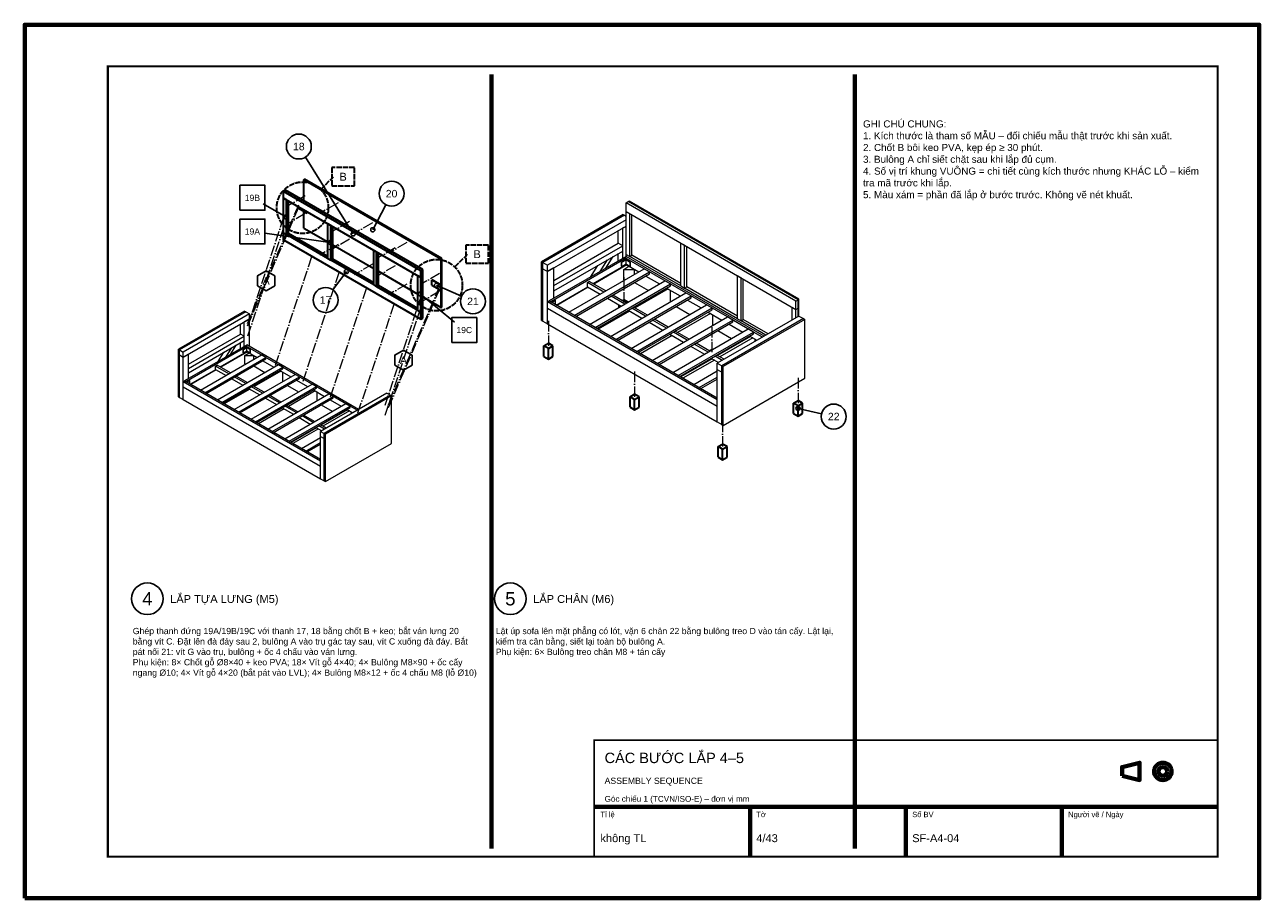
# Model space of a CAD drawing. Header units: millimetres. Extents: x 0 to 2970, y 0 to 2100.
import ezdxf
from ezdxf.enums import TextEntityAlignment as Align

# ---------------------------------------------------------------- set-up
doc = ezdxf.new("R2010")
doc.units = ezdxf.units.MM
doc.header["$LTSCALE"] = 10
doc.linetypes.add('DASHDOT', pattern=[3.556, 2.54, -0.508, 0, -0.508])
doc.linetypes.add('DASHED', pattern=[1.524, 1.27, -0.254])
for name, color, linetype, lineweight in [('0-KHUNG-BANVE', 7, 'CONTINUOUS', 70), ('10-PHU-KIEN', 1, 'CONTINUOUS', 25), ('11-SAT', 1, 'Continuous', 35), ('13-KHOANH-VUNG', 1, 'DASHED', 35), ('4-DUONG-BUNG', 4, 'DASHDOT', 18), ('5-SO-VI-TRI', 7, 'CONTINUOUS', 25), ('6-CHU', 7, 'CONTINUOUS', 25), ('8-CUM-DA-LAP', 8, 'CONTINUOUS', 18), ('M-M5-BACK_FRAME', 6, 'CONTINUOUS', 35), ('M-M6-LEGS', 30, 'CONTINUOUS', 35)]:
    doc.layers.add(name, color=color, linetype=linetype, lineweight=lineweight)
doc.styles.add('VN', font='arial.ttf')

msp = doc.modelspace()

# ---------------------------------------------------------------- linework, layer by layer
at = {"layer": '0-KHUNG-BANVE'}
for p, q in [((1123.3, 120), (1123.3, 1980)), ((1996.7, 120), (1996.7, 1980)), ((1370, 220), (2870, 220)), ((1745, 100), (1745, 220)), ((2120, 100), (2120, 220)), ((2495, 100), (2495, 220))]:
    msp.add_line(p, q, dxfattribs=at)
for points in [[(0, 0), (2970, 0), (2970, 2100), (0, 2100)], [(2640, 294.5), (2682, 284), (2682, 326), (2640, 315.5)]]:
    msp.add_lwpolyline(points, close=True, dxfattribs=at)
for points, const_width in [([(200, 100), (2870, 100), (2870, 2000), (200, 2000)], 5), ([(1370, 100), (2870, 100), (2870, 380), (1370, 380)], 4)]:
    msp.add_lwpolyline(points, close=True, dxfattribs=dict(at, const_width=const_width))
for radius in [21, 10.5]:
    msp.add_circle((2738, 305), radius, dxfattribs=at)
at = {"layer": '10-PHU-KIEN'}
for points in [[(601.6, 1496.4), (580.8, 1508.4), (560.1, 1496.4), (560.1, 1472.4), (580.8, 1460.4), (601.6, 1472.4)], [(932, 1305.7), (911.2, 1317.7), (890.4, 1305.7), (890.4, 1281.7), (911.2, 1269.7), (932, 1281.7)]]:
    msp.add_lwpolyline(points, close=True, dxfattribs=at)
at = {"layer": '11-SAT'}
for p, q in [((657.1, 1660), (657.1, 1663.3)), ((657.1, 1660), (679.2, 1647.3)), ((679.2, 1647.3), (679.2, 1650.5)), ((679.2, 1647.3), (679.7, 1647.6)), ((679.7, 1647.6), (679.7, 1650.2)), ((979.5, 1486.1), (980, 1486.4)), ((979.5, 1473.9), (979.5, 1486.1)), ((1001.6, 1473.4), (979.5, 1486.1)), ((1002.1, 1473.7), (980, 1486.4)), ((979.5, 1473.9), (1001.6, 1461.1)), ((1001.6, 1473.4), (1002.1, 1473.7)), ((1001.6, 1461.1), (1001.6, 1473.4)), ((1001.6, 1461.1), (1002.1, 1461.4)), ((1002.1, 1461.4), (1002.1, 1473.7))]:
    msp.add_line(p, q, dxfattribs=at)
at = {"layer": '13-KHOANH-VUNG'}
for p, q in [((713, 1704.6), (743, 1734.6)), ((1035.4, 1518.4), (1065.4, 1548.4))]:
    msp.add_line(p, q, dxfattribs=at)
for points in [[(739, 1712.6), (793, 1712.6), (793, 1756.6), (739, 1756.6)], [(1061.4, 1526.4), (1115.4, 1526.4), (1115.4, 1570.4), (1061.4, 1570.4)]]:
    msp.add_lwpolyline(points, close=True, dxfattribs=at)
for centre in [(668.4, 1659.9), (990.8, 1473.8)]:
    msp.add_circle(centre, 62, dxfattribs=at)
at = {"layer": '4-DUONG-BUNG'}
for p, q in [((536.1, 1382.1), (659.7, 1667.7)), ((674.9, 1688.7), (630.8, 1663.2)), ((754, 1671.6), (709.8, 1646.1)), ((536.1, 1376), (659.7, 1661.6)), ((536.7, 1376.3), (625, 1641.5)), ((674.9, 1645.8), (630.8, 1620.3)), ((536.7, 1351.8), (625, 1617)), ((781.5, 1627.1), (737.3, 1601.6)), ((836.6, 1623.9), (792.4, 1598.4)), ((781.5, 1584.3), (737.3, 1558.8)), ((919.2, 1576.2), (875, 1550.7)), ((603.5, 1281.5), (691.9, 1546.7)), ((754, 1571.6), (709.8, 1546.1)), ((891.6, 1563.6), (847.5, 1538.1)), ((836.6, 1524), (792.4, 1498.5)), ((891.6, 1520.7), (847.5, 1495.2)), ((669.6, 1243.4), (757.9, 1508.6)), ((998.2, 1502), (954, 1476.5)), ((1441, 1493), (1441, 1432.5)), ((735.7, 1205.2), (824, 1470.4)), ((919.2, 1476.3), (875, 1450.8)), ((875.3, 1186.3), (998.9, 1471.8)), ((875.3, 1180.1), (998.9, 1465.7)), ((998.2, 1459.2), (954, 1433.7)), ((801.8, 1167.1), (890.1, 1432.3)), ((867, 1185.6), (955.4, 1450.8)), ((867, 1161.1), (955.4, 1426.3)), ((1259.7, 1388.3), (1259.7, 1327.8)), ((1652.8, 1373.2), (1652.8, 1312.7)), ((1467.2, 1266), (1467.2, 1205.5)), ((1860.3, 1250.9), (1860.3, 1190.4)), ((1679, 1146.2), (1679, 1085.7))]:
    msp.add_line(p, q, dxfattribs=at)
at = {"layer": '5-SO-VI-TRI'}
for p, q in [((675.4, 1781.7), (790.2, 1597.1)), ((573.9, 1669.1), (628.5, 1637.9)), ((868.7, 1667.3), (837.4, 1607)), ((577.5, 1598.7), (735.1, 1576.4)), ((741.6, 1462.4), (773.8, 1506.6)), ((1050.9, 1447.1), (990.8, 1473.8)), ((1034.3, 1385), (951.8, 1452.6)), ((1917, 1164.8), (1860.3, 1177.8))]:
    msp.add_line(p, q, dxfattribs=at)
for points in [[(517.8, 1653.9), (577.8, 1653.9), (577.8, 1713.9), (517.8, 1713.9)], [(517.8, 1572.9), (577.8, 1572.9), (577.8, 1632.9), (517.8, 1632.9)], [(1027.5, 1336), (1087.5, 1336), (1087.5, 1396), (1027.5, 1396)]]:
    msp.add_lwpolyline(points, close=True, dxfattribs=at)
for centre, radius in [((659.5, 1807.2), 30), ((882.6, 1693.9), 30), ((628.5, 1637.9), 5), ((837.4, 1607), 5), ((735.1, 1576.4), 5), ((790.2, 1597.1), 5), ((773.8, 1506.6), 5), ((723.9, 1438.2), 30), ((951.8, 1452.6), 5), ((990.8, 1473.8), 5), ((1078.3, 1435), 30), ((1946.2, 1158.1), 30), ((1860.3, 1177.8), 5)]:
    msp.add_circle(centre, radius, dxfattribs=at)
at = {"layer": '6-CHU', "color": 1}
for centre in [(295, 720), (1168.3, 720)]:
    msp.add_circle(centre, 38, dxfattribs=at)
at = {"layer": '8-CUM-DA-LAP'}
for p, q in [((1446.7, 1671.5), (1452.1, 1674.7)), ((1446.7, 1651.3), (1446.7, 1671.5)), ((1855, 1435.7), (1446.7, 1671.5)), ((1452.1, 1674.7), (1454.1, 1675.8)), ((1860.5, 1438.9), (1452.1, 1674.7)), ((1862.5, 1440), (1454.1, 1675.8)), ((1439.9, 1643.7), (1243.3, 1530.2)), ((1443.2, 1641.8), (1246.6, 1528.3)), ((1439.9, 1643.7), (1443.2, 1641.8)), ((1443.2, 1641.8), (1446.7, 1639.7)), ((1446.7, 1651.3), (1855, 1415.6)), ((1446.7, 1548), (1446.7, 1651.3)), ((1455.4, 1542.9), (1455.4, 1646.3)), ((1460.9, 1546.1), (1460.9, 1643.2)), ((1446.7, 1631.2), (1257.5, 1522)), ((1257.5, 1506.8), (1446.7, 1616)), ((1427.9, 1574.9), (1427.9, 1605.2)), ((1441.1, 1612.8), (1438.8, 1611.5)), ((1438.8, 1568.6), (1438.8, 1611.5)), ((1272.8, 1485.4), (1427.9, 1574.9)), ((1438.8, 1568.6), (1427.9, 1574.9)), ((1578.4, 1471.9), (1578.4, 1575.3)), ((1272.8, 1472.8), (1438.8, 1568.6)), ((1272.8, 1460.2), (1438.8, 1556)), ((1427.9, 1532.1), (1427.9, 1549.7)), ((1438.8, 1556), (1438.8, 1568.6)), ((1438.8, 1538.4), (1438.8, 1556)), ((1446.7, 1548), (1455.4, 1542.9)), ((1446.7, 1542.9), (1446.7, 1548)), ((1455.4, 1542.9), (1460.9, 1546.1)), ((1578.4, 1478.2), (1460.9, 1546.1)), ((1587.2, 1570.2), (1585.9, 1571)), ((1587.2, 1466.8), (1587.2, 1570.2)), ((1592.6, 1470), (1592.6, 1567.1)), ((1243.3, 1530.2), (1246.6, 1528.3)), ((1243.3, 1389), (1243.3, 1530.2)), ((1246.6, 1528.3), (1257.5, 1522)), ((1246.6, 1513.2), (1246.6, 1528.3)), ((1257.5, 1506.8), (1257.5, 1522)), ((1272.8, 1515.7), (1257.5, 1506.8)), ((1442.7, 1540.6), (1261.5, 1436)), ((1446.7, 1538.4), (1265.4, 1433.7)), ((1272.8, 1442.5), (1272.8, 1515.7)), ((1360.9, 1493.4), (1378.5, 1521.2)), ((1367.4, 1477.5), (1446.7, 1523.2)), ((1448.2, 1522.4), (1368.9, 1476.6)), ((1384.4, 1507), (1402, 1534.8)), ((1397.7, 1514.7), (1415.3, 1542.5)), ((1435.7, 1529.5), (1446, 1535.5)), ((1435.7, 1519.5), (1435.7, 1529.5)), ((1435.7, 1529.5), (1436.4, 1529.2)), ((1435.7, 1519.5), (1436.4, 1519.1)), ((1436.4, 1529.2), (1446.7, 1535.1)), ((1436.4, 1519.1), (1436.4, 1529.2)), ((1436.4, 1519.1), (1446.7, 1525)), ((1441, 1511.9), (1453.6, 1519.2)), ((1442.7, 1540.6), (1446.7, 1542.9)), ((1442.7, 1540.6), (1446.7, 1538.4)), ((1690.4, 1397.6), (1442.7, 1540.6)), ((1446, 1535.5), (1446.7, 1535.8)), ((1446.7, 1535.1), (1446, 1535.5)), ((1446, 1535.5), (1456.9, 1529.2)), ((1778.6, 1351.3), (1446.7, 1542.9)), ((1446.7, 1535.8), (1446.7, 1538.4)), ((1457.6, 1529.5), (1446.7, 1535.8)), ((1446.7, 1525), (1446.7, 1535.1)), ((1446.7, 1525), (1456.9, 1519.1)), ((1446.7, 1523.2), (1446.7, 1525)), ((1446.7, 1523.2), (1477.1, 1505.7)), ((1578.4, 1471.9), (1455.4, 1542.9)), ((1456.9, 1529.2), (1457.6, 1529.5)), ((1456.9, 1519.1), (1456.9, 1529.2)), ((1456.9, 1519.1), (1457.6, 1519.5)), ((1457.6, 1519.5), (1457.6, 1529.5)), ((1246.6, 1513.2), (1257.5, 1506.8)), ((1246.6, 1387.1), (1246.6, 1513.2)), ((1257.5, 1433.7), (1257.5, 1506.8)), ((1308.9, 1408.6), (1490.2, 1513.2)), ((1322, 1401), (1503.3, 1505.7)), ((1325.9, 1398.8), (1503.3, 1501.1)), ((1441, 1511.9), (1466.3, 1511.9)), ((1441, 1486.7), (1441, 1511.9)), ((1441, 1486.7), (1444.1, 1486.7)), ((1467.2, 1500), (1467.2, 1511.4)), ((1503.3, 1505.7), (1490.2, 1513.2)), ((1494.1, 1495.8), (1527.1, 1476.8)), ((1503.3, 1501.1), (1503.3, 1505.7)), ((1714.5, 1393.3), (1714.5, 1496.7)), ((1723.3, 1491.6), (1714.5, 1496.7)), ((1723.3, 1388.2), (1723.3, 1491.6)), ((1728.7, 1391.4), (1728.7, 1488.5)), ((1278.5, 1426.2), (1354.3, 1469.9)), ((1355.8, 1469), (1280, 1425.3)), ((1353.8, 1480.2), (1358.2, 1482.8)), ((1353.8, 1470.2), (1353.8, 1480.2)), ((1393.4, 1457.4), (1353.8, 1480.2)), ((1353.8, 1470.2), (1384.7, 1452.3)), ((1397.8, 1459.9), (1358.2, 1482.8)), ((1359, 1379.7), (1540.2, 1484.3)), ((1372.1, 1372.1), (1553.3, 1476.8)), ((1376, 1369.9), (1553.3, 1472.2)), ((1409, 1350.8), (1590.3, 1455.4)), ((1467.2, 1480.3), (1500.3, 1461.3)), ((1547.6, 1465), (1468.3, 1419.2)), ((1553.3, 1476.8), (1540.2, 1484.3)), ((1544.2, 1466.9), (1577.2, 1447.9)), ((1553.3, 1472.2), (1553.3, 1476.8)), ((1553.4, 1434.2), (1553.4, 1461.6)), ((1578.4, 1471.9), (1587.2, 1466.8)), ((1587.2, 1466.8), (1592.6, 1470)), ((1714.5, 1393.3), (1587.2, 1466.8)), ((1603.4, 1447.9), (1590.3, 1455.4)), ((1714.5, 1399.6), (1592.6, 1470)), ((1257.5, 1433.7), (1261.5, 1436)), ((1257.5, 1418.6), (1257.5, 1433.7)), ((1665.9, 1197.9), (1257.5, 1433.7)), ((1665.9, 1202.5), (1261.5, 1436)), ((1261.5, 1436), (1265.4, 1433.7)), ((1267.6, 1432.5), (1276.3, 1437.5)), ((1268.2, 1432.1), (1277, 1437.1)), ((1277, 1437.1), (1276.3, 1437.5)), ((1277, 1427), (1277, 1437.1)), ((1401.7, 1442.5), (1434.8, 1423.4)), ((1443.5, 1428.5), (1410.5, 1447.6)), ((1447.9, 1431), (1414.8, 1450.1)), ((1422.1, 1343.2), (1603.4, 1447.9)), ((1426.1, 1340.9), (1603.4, 1443.3)), ((1459.1, 1321.9), (1640.4, 1426.5)), ((1594.2, 1438), (1627.3, 1419)), ((1603.4, 1443.3), (1603.4, 1447.9)), ((1653.5, 1419), (1640.4, 1426.5)), ((1855, 1435.7), (1860.5, 1438.9)), ((1855, 1415.6), (1855, 1435.7)), ((1860.5, 1438.9), (1862.5, 1440)), ((1860.5, 1418.7), (1860.5, 1438.9)), ((1862.5, 1399.7), (1862.5, 1440)), ((529, 1411.7), (370, 1319.9)), ((531.6, 1410.1), (372.6, 1318.3)), ((540.5, 1405), (381.5, 1313.2)), ((529, 1411.7), (531.6, 1410.1)), ((531.6, 1410.1), (540.5, 1405)), ((540.5, 1392.8), (540.5, 1405)), ((1257.5, 1418.6), (1665.9, 1182.8)), ((1257.5, 1380.8), (1257.5, 1418.6)), ((1455.2, 1411.7), (1379.4, 1367.9)), ((1451.8, 1413.6), (1484.8, 1394.5)), ((1493.6, 1399.6), (1460.5, 1418.7)), ((1497.9, 1402.1), (1464.9, 1421.2)), ((1472.2, 1314.3), (1653.5, 1419)), ((1476.1, 1312), (1653.5, 1414.4)), ((1509.2, 1293), (1690.4, 1397.6)), ((1567.4, 1422.5), (1600.4, 1403.5)), ((1649.6, 1406), (1570.4, 1360.3)), ((1644.3, 1409.1), (1677.3, 1390.1)), ((1653.5, 1414.4), (1653.5, 1419)), ((1655.5, 1377.5), (1655.5, 1402.6)), ((1862.5, 1399.7), (1665.9, 1286.2)), ((1703.5, 1390.1), (1690.4, 1397.6)), ((1846.3, 1390.3), (1846.3, 1420.6)), ((1855, 1415.6), (1846.3, 1420.6)), ((1855, 1415.6), (1860.5, 1418.7)), ((1855, 1395.4), (1855, 1415.6)), ((1860.5, 1398.5), (1860.5, 1418.7)), ((1862.5, 1399.7), (1873.4, 1393.4)), ((381.5, 1301), (540.5, 1392.8)), ((519.3, 1356.1), (519.3, 1380.6)), ((540.5, 1392.8), (528.1, 1385.7)), ((528.1, 1351), (528.1, 1385.7)), ((540.5, 1326.7), (540.5, 1392.8)), ((1243.3, 1389), (1246.6, 1387.1)), ((1246.6, 1387.1), (1257.5, 1380.8)), ((1257.5, 1380.8), (1665.9, 1145)), ((1501.9, 1384.7), (1534.9, 1365.6)), ((1543.6, 1370.7), (1510.6, 1389.7)), ((1548, 1373.2), (1515, 1392.3)), ((1522.3, 1285.4), (1703.5, 1390.1)), ((1526.2, 1283.1), (1703.5, 1385.5)), ((1559.2, 1264.1), (1740.5, 1368.7)), ((1873.4, 1393.4), (1676.8, 1279.9)), ((1876.7, 1391.5), (1680.1, 1278)), ((1694.4, 1380.2), (1727.4, 1361.2)), ((1753.3, 1361.3), (1695.7, 1394.6)), ((1703.5, 1385.5), (1703.5, 1390.1)), ((1714.5, 1393.3), (1723.3, 1388.2)), ((1723.3, 1388.2), (1728.7, 1391.4)), ((1783, 1353.8), (1723.3, 1388.2)), ((1788.4, 1356.9), (1728.7, 1391.4)), ((1753.6, 1361.2), (1740.5, 1368.7)), ((1873.4, 1393.4), (1876.7, 1391.5)), ((1876.7, 1250.3), (1876.7, 1391.5)), ((393.8, 1283.7), (519.3, 1356.1)), ((393.8, 1273.5), (528.1, 1351)), ((393.8, 1263.3), (528.1, 1340.8)), ((528.1, 1351), (519.3, 1356.1)), ((528.1, 1340.8), (528.1, 1351)), ((528.1, 1326.5), (528.1, 1340.8)), ((1557.3, 1352.7), (1481.5, 1309)), ((1551.9, 1355.8), (1585, 1336.7)), ((1593.7, 1341.8), (1560.7, 1360.8)), ((1598.1, 1344.3), (1565, 1363.4)), ((1572.3, 1256.5), (1753.6, 1361.2)), ((1576.3, 1254.2), (1753.6, 1356.6)), ((1746.3, 1350.2), (1667, 1304.5)), ((1667.5, 1364.7), (1700.5, 1345.6)), ((1751.7, 1347.1), (1672.5, 1301.3)), ((1744.4, 1351.3), (1761.6, 1341.4)), ((1753.6, 1356.6), (1753.6, 1361.2)), ((1774.7, 1349), (1753.6, 1361.2)), ((1757.6, 1339.2), (1757.6, 1343.7)), ((370, 1319.9), (372.6, 1318.3)), ((370, 1205.6), (370, 1319.9)), ((372.6, 1318.3), (381.5, 1313.2)), ((372.6, 1306.1), (372.6, 1318.3)), ((381.5, 1301), (381.5, 1313.2)), ((393.8, 1308.1), (381.5, 1301)), ((531.3, 1328.3), (384.7, 1243.7)), ((534.5, 1326.5), (387.8, 1241.8)), ((393.8, 1249), (393.8, 1308.1)), ((465.1, 1290.1), (479.4, 1312.6)), ((470.3, 1277.2), (534.5, 1314.3)), ((535.7, 1313.5), (471.6, 1276.5)), ((484.1, 1301.1), (498.4, 1323.6)), ((494.9, 1307.3), (509.1, 1329.8)), ((519.3, 1321.4), (519.3, 1335.7)), ((525.6, 1319.4), (533.9, 1324.2)), ((525.6, 1311.2), (525.6, 1319.4)), ((525.6, 1319.4), (526.2, 1319.1)), ((525.6, 1311.2), (526.2, 1310.9)), ((526.2, 1319.1), (534.5, 1323.8)), ((526.2, 1310.9), (526.2, 1319.1)), ((526.2, 1310.9), (534.5, 1315.7)), ((529.9, 1305.1), (540.1, 1311)), ((531.3, 1328.3), (534.5, 1330.2)), ((531.3, 1328.3), (534.5, 1326.5)), ((731.7, 1212.6), (531.3, 1328.3)), ((533.9, 1324.2), (534.5, 1324.5)), ((534.5, 1323.8), (533.9, 1324.2)), ((533.9, 1324.2), (542.8, 1319.1)), ((803, 1175.1), (534.5, 1330.2)), ((534.5, 1324.5), (534.5, 1326.5)), ((543.3, 1319.4), (534.5, 1324.5)), ((534.5, 1315.7), (534.5, 1323.8)), ((534.5, 1315.7), (542.8, 1310.9)), ((534.5, 1314.3), (534.5, 1315.7)), ((534.5, 1314.3), (559.1, 1300.1)), ((542.8, 1319.1), (543.3, 1319.4)), ((542.8, 1310.9), (542.8, 1319.1)), ((542.8, 1310.9), (543.3, 1311.2)), ((543.3, 1311.2), (543.3, 1319.4)), ((1602, 1326.9), (1635, 1307.8)), ((1643.8, 1312.9), (1610.7, 1331.9)), ((1648.1, 1315.4), (1615.1, 1334.5)), ((1717.6, 1335.8), (1719.4, 1334.7)), ((372.6, 1306.1), (381.5, 1301)), ((372.6, 1204.1), (372.6, 1306.1)), ((381.5, 1241.8), (381.5, 1301)), ((423, 1221.5), (569.7, 1306.2)), ((433.6, 1215.4), (580.3, 1300.1)), ((436.8, 1213.6), (580.3, 1296.4)), ((459.4, 1279.5), (462.9, 1281.5)), ((459.4, 1271.3), (459.4, 1279.5)), ((491.4, 1261), (459.4, 1279.5)), ((494.9, 1263), (462.9, 1281.5)), ((463.5, 1198.1), (610.2, 1282.8)), ((529.9, 1305.1), (550.4, 1305.1)), ((529.9, 1284.7), (529.9, 1305.1)), ((529.9, 1284.7), (532.4, 1284.7)), ((551.1, 1295.4), (551.1, 1304.7)), ((551.1, 1279.6), (577.8, 1264.1)), ((580.3, 1300.1), (569.7, 1306.2)), ((572.9, 1292.1), (599.6, 1276.7)), ((580.3, 1296.4), (580.3, 1300.1)), ((620.8, 1276.7), (610.2, 1282.8)), ((1653.9, 1296.9), (1578.1, 1253.2)), ((1659.4, 1293.8), (1583.6, 1250)), ((1652.1, 1298), (1669.2, 1288.1)), ((1677.9, 1293.1), (1660.8, 1303)), ((1682.3, 1295.7), (1665.2, 1305.5)), ((1665.9, 1286.2), (1676.8, 1279.9)), ((1665.9, 1271.1), (1665.9, 1286.2)), ((1676.8, 1279.9), (1680.1, 1278)), ((1676.8, 1138.7), (1676.8, 1279.9)), ((1680.1, 1136.8), (1680.1, 1278)), ((398.4, 1235.7), (459.7, 1271.1)), ((461, 1270.4), (399.7, 1235)), ((459.4, 1271.3), (484.3, 1256.9)), ((474.1, 1192), (620.8, 1276.7)), ((477.3, 1190.2), (620.8, 1273)), ((498.1, 1249), (524.8, 1233.5)), ((504, 1174.8), (650.7, 1259.4)), ((531.9, 1237.6), (505.2, 1253)), ((535.4, 1239.6), (508.7, 1255.1)), ((514.6, 1168.6), (661.3, 1253.3)), ((517.8, 1166.8), (661.3, 1249.6)), ((616.1, 1267.1), (552, 1230.1)), ((613.4, 1268.7), (640.1, 1253.3)), ((620.8, 1273), (620.8, 1276.7)), ((620.9, 1242.2), (620.9, 1264.4)), ((661.3, 1253.3), (650.7, 1259.4)), ((661.3, 1249.6), (661.3, 1253.3)), ((1609.3, 1235.2), (1665.9, 1267.8)), ((1622.4, 1227.6), (1665.9, 1252.7)), ((1626.3, 1225.3), (1665.9, 1248.2)), ((1665.9, 1271.1), (1676.8, 1264.8)), ((1665.9, 1145), (1665.9, 1271.1)), ((1680.1, 1136.8), (1876.7, 1250.3)), ((381.5, 1241.8), (384.7, 1243.7)), ((381.5, 1229.6), (381.5, 1241.8)), ((711.8, 1051.1), (381.5, 1241.8)), ((381.5, 1229.6), (711.8, 1038.9)), ((381.5, 1199), (381.5, 1229.6)), ((711.8, 1054.8), (384.7, 1243.7)), ((384.7, 1243.7), (387.8, 1241.8)), ((389.6, 1240.8), (396.7, 1244.9)), ((390.1, 1240.5), (397.2, 1244.6)), ((397.2, 1244.6), (396.7, 1244.9)), ((397.2, 1236.4), (397.2, 1244.6)), ((541.4, 1224), (480.1, 1188.6)), ((538.6, 1225.6), (565.3, 1210.1)), ((544.5, 1151.4), (691.2, 1236)), ((572.4, 1214.2), (545.7, 1229.7)), ((575.9, 1216.3), (549.2, 1231.7)), ((555.1, 1145.2), (701.8, 1229.9)), ((558.3, 1143.4), (701.8, 1226.2)), ((632.1, 1232.8), (658.8, 1217.4)), ((698.7, 1219.5), (634.6, 1182.4)), ((653.9, 1245.3), (680.6, 1229.9)), ((701.8, 1229.9), (691.2, 1236)), ((694.4, 1222), (721.1, 1206.5)), ((701.8, 1226.2), (701.8, 1229.9)), ((370, 1205.6), (372.6, 1204.1)), ((372.6, 1204.1), (381.5, 1199)), ((381.5, 1199), (711.8, 1008.3)), ((579.1, 1202.2), (605.8, 1186.8)), ((585, 1128), (731.7, 1212.6)), ((612.9, 1190.8), (586.2, 1206.3)), ((616.4, 1192.9), (589.7, 1208.3)), ((595.6, 1121.9), (742.3, 1206.5)), ((598.8, 1120), (742.3, 1202.9)), ((625.5, 1104.6), (772.2, 1189.3)), ((703.4, 1196.3), (703.4, 1216.7)), ((870.8, 1214.3), (711.8, 1122.5)), ((879.7, 1209.2), (720.7, 1117.4)), ((882.3, 1207.7), (723.3, 1115.9)), ((742.3, 1206.5), (731.7, 1212.6)), ((734.9, 1198.6), (761.6, 1183.1)), ((782.5, 1183.3), (736, 1210.2)), ((742.3, 1202.9), (742.3, 1206.5)), ((782.8, 1183.1), (772.2, 1189.3)), ((870.8, 1214.3), (879.7, 1209.2)), ((879.7, 1209.2), (882.3, 1207.7)), ((882.3, 1093.4), (882.3, 1207.7)), ((624, 1176.3), (562.6, 1140.9)), ((619.6, 1178.8), (646.3, 1163.4)), ((653.4, 1167.5), (626.7, 1182.9)), ((656.9, 1169.5), (630.2, 1184.9)), ((636.1, 1098.5), (782.8, 1183.1)), ((639.3, 1096.6), (782.8, 1179.5)), ((693.9, 1144.1), (667.2, 1159.5)), ((697.4, 1146.1), (670.7, 1161.5)), ((776.9, 1174.3), (712.7, 1137.3)), ((713.1, 1186), (739.8, 1170.6)), ((781.3, 1171.8), (717.1, 1134.7)), ((753.6, 1162.6), (755.1, 1161.8)), ((775.4, 1175.2), (789.2, 1167.2)), ((782.8, 1179.5), (782.8, 1183.1)), ((799.8, 1173.3), (782.8, 1183.1)), ((786, 1165.3), (786, 1169)), ((702.1, 1131.2), (640.8, 1095.8)), ((706.5, 1128.6), (645.2, 1093.2)), ((660.1, 1155.4), (686.8, 1140)), ((700.6, 1132), (714.5, 1124)), ((721.6, 1128.1), (707.7, 1136.1)), ((725.1, 1130.2), (711.2, 1138.2)), ((1665.9, 1145), (1676.8, 1138.7)), ((1676.8, 1138.7), (1680.1, 1136.8)), ((666, 1081.2), (711.8, 1107.7)), ((711.8, 1122.5), (720.7, 1117.4)), ((711.8, 1110.3), (711.8, 1122.5)), ((711.8, 1110.3), (720.7, 1105.2)), ((711.8, 1008.3), (711.8, 1110.3)), ((720.7, 1117.4), (723.3, 1115.9)), ((720.7, 1003.2), (720.7, 1117.4)), ((723.3, 1001.6), (723.3, 1115.9)), ((676.6, 1075.1), (711.8, 1095.4)), ((679.8, 1073.3), (711.8, 1091.8)), ((723.3, 1001.6), (882.3, 1093.4)), ((711.8, 1008.3), (720.7, 1003.2)), ((720.7, 1003.2), (723.3, 1001.6))]:
    msp.add_line(p, q, dxfattribs=at)
at = {"layer": 'M-M5-BACK_FRAME'}
for p, q in [((671.4, 1727.4), (673, 1728.4)), ((671.4, 1676.4), (671.4, 1727.4)), ((1001.7, 1536.7), (671.4, 1727.4)), ((1003.3, 1537.6), (673, 1728.4)), ((622.8, 1699.4), (627.2, 1701.9)), ((622.8, 1683.1), (622.8, 1699.4)), ((953.2, 1508.7), (622.8, 1699.4)), ((957.6, 1511.2), (627.2, 1701.9)), ((622.8, 1683.1), (953.2, 1492.3)), ((622.8, 1599.4), (622.8, 1683.1)), ((629.9, 1679), (622.8, 1683.1)), ((629.9, 1595.4), (629.9, 1679)), ((634.3, 1597.9), (634.3, 1676.4)), ((671.4, 1611.2), (671.4, 1651.8)), ((671.4, 1611.2), (729.4, 1577.7)), ((729.4, 1537.9), (729.4, 1621.5)), ((736.5, 1617.5), (729.4, 1621.5)), ((736.5, 1533.8), (736.5, 1617.5)), ((740.9, 1536.4), (740.9, 1614.9)), ((622.8, 1599.4), (629.9, 1595.4)), ((622.8, 1583.1), (622.8, 1599.4)), ((622.8, 1583.1), (953.2, 1392.4)), ((629.9, 1595.4), (634.3, 1597.9)), ((729.4, 1537.9), (629.9, 1595.4)), ((729.4, 1543), (634.3, 1597.9)), ((740.9, 1571), (839.5, 1514.1)), ((839.5, 1474.3), (839.5, 1558)), ((840.8, 1557.2), (839.5, 1558)), ((846.6, 1470.2), (846.6, 1553.9)), ((851, 1472.8), (851, 1551.3)), ((729.4, 1537.9), (736.5, 1533.8)), ((736.5, 1533.8), (740.9, 1536.4)), ((839.5, 1474.3), (736.5, 1533.8)), ((839.5, 1479.4), (740.9, 1536.4)), ((1001.7, 1536.7), (1003.3, 1537.6)), ((1001.7, 1473.9), (1001.7, 1536.7)), ((1003.3, 1421.4), (1003.3, 1537.6)), ((851, 1507.5), (946.1, 1452.6)), ((946.1, 1412.8), (946.1, 1496.4)), ((953.2, 1492.3), (946.1, 1496.4)), ((953.2, 1508.7), (957.6, 1511.2)), ((953.2, 1492.3), (953.2, 1508.7)), ((953.2, 1492.3), (957.6, 1494.9)), ((953.2, 1408.7), (953.2, 1492.3)), ((957.6, 1494.9), (957.6, 1511.2)), ((957.6, 1411.3), (957.6, 1494.9)), ((839.5, 1474.3), (846.6, 1470.2)), ((846.6, 1470.2), (851, 1472.8)), ((946.1, 1412.8), (846.6, 1470.2)), ((946.1, 1417.9), (851, 1472.8)), ((1001.7, 1420.4), (1001.7, 1461.2)), ((957.6, 1445.9), (1001.7, 1420.4)), ((946.1, 1412.8), (953.2, 1408.7)), ((953.2, 1408.7), (957.6, 1411.3)), ((953.2, 1392.4), (953.2, 1408.7)), ((957.6, 1394.9), (957.6, 1411.3)), ((1001.7, 1420.4), (1003.3, 1421.4)), ((953.2, 1392.4), (957.6, 1394.9))]:
    msp.add_line(p, q, dxfattribs=at)
at = {"layer": 'M-M6-LEGS'}
for p, q in [((1430.1, 1420.7), (1430.1, 1426.2)), ((1437.7, 1436.9), (1441, 1438.8)), ((1451.1, 1432.9), (1441, 1438.8)), ((1248.8, 1327.8), (1259.7, 1334.1)), ((1248.8, 1302.6), (1248.8, 1327.8)), ((1259.7, 1321.5), (1248.8, 1327.8)), ((1270.6, 1327.8), (1259.7, 1334.1)), ((1259.7, 1321.5), (1270.6, 1327.8)), ((1259.7, 1296.3), (1259.7, 1321.5)), ((1270.6, 1302.6), (1270.6, 1327.8)), ((1647.4, 1315.8), (1652.8, 1319)), ((1653.6, 1318.5), (1652.8, 1319)), ((1248.8, 1302.6), (1259.7, 1296.3)), ((1259.7, 1296.3), (1270.6, 1302.6)), ((1641.9, 1290), (1641.9, 1292.1)), ((1652.8, 1296.3), (1652.8, 1297.5)), ((1456.3, 1205.5), (1467.2, 1211.8)), ((1456.3, 1180.3), (1456.3, 1205.5)), ((1467.2, 1199.2), (1456.3, 1205.5)), ((1478.1, 1205.5), (1467.2, 1211.8)), ((1467.2, 1199.2), (1478.1, 1205.5)), ((1467.2, 1174), (1467.2, 1199.2)), ((1478.1, 1180.3), (1478.1, 1205.5)), ((1849.4, 1190.4), (1860.3, 1196.7)), ((1849.4, 1165.2), (1849.4, 1190.4)), ((1860.3, 1184.1), (1849.4, 1190.4)), ((1871.2, 1190.4), (1860.3, 1196.7)), ((1860.3, 1184.1), (1871.2, 1190.4)), ((1871.2, 1165.2), (1871.2, 1190.4)), ((1456.3, 1180.3), (1467.2, 1174)), ((1467.2, 1174), (1478.1, 1180.3)), ((1849.4, 1165.2), (1860.3, 1158.8)), ((1860.3, 1158.8), (1860.3, 1184.1)), ((1860.3, 1158.8), (1871.2, 1165.2)), ((1668.1, 1085.7), (1679, 1092)), ((1668.1, 1060.5), (1668.1, 1085.7)), ((1679, 1079.4), (1668.1, 1085.7)), ((1689.9, 1085.7), (1679, 1092)), ((1679, 1079.4), (1689.9, 1085.7)), ((1679, 1054.2), (1679, 1079.4)), ((1689.9, 1060.5), (1689.9, 1085.7)), ((1668.1, 1060.5), (1679, 1054.2)), ((1679, 1054.2), (1689.9, 1060.5))]:
    msp.add_line(p, q, dxfattribs=at)

# ---------------------------------------------------------------- texts
at = {"layer": '10-PHU-KIEN', "style": 'VN'}
for p in [(580.8, 1484.4), (911.2, 1293.7)]:
    msp.add_text('A', height=18, dxfattribs=at).set_placement(p, align=Align.MIDDLE_CENTER)
at = {"layer": '13-KHOANH-VUNG', "color": 1, "style": 'VN'}
for p in [(766, 1734.6), (1088.4, 1548.4)]:
    msp.add_text('B', height=19, dxfattribs=at).set_placement(p, align=Align.MIDDLE_CENTER)
at = {"layer": '5-SO-VI-TRI', "style": 'VN'}
for s, height, p in [('18', 18, (659.5, 1807.2)), ('20', 18, (882.6, 1693.9)), ('19B', 14.76, (547.8, 1683.9)), ('19A', 14.76, (547.8, 1602.9)), ('17', 18, (723.9, 1438.2)), ('21', 18, (1078.3, 1435)), ('19C', 14.76, (1057.5, 1366)), ('22', 18, (1946.2, 1158.1))]:
    msp.add_text(s, height=height, dxfattribs=at).set_placement(p, align=Align.MIDDLE_CENTER)
at = {"layer": '6-CHU', "color": 1, "style": 'VN'}
for s, p in [('4', (295, 720)), ('5', (1168.3, 720))]:
    msp.add_text(s, height=32, dxfattribs=at).set_placement(p, align=Align.MIDDLE_CENTER)
at = {"layer": '6-CHU', "style": 'VN'}
for s, height, p in [('LẮP TỰA LƯNG (M5)', 19, (350, 710)), ('LẮP CHÂN (M6)', 19, (1223.3, 710)), ('CÁC BƯỚC LẮP 4–5', 25, (1395, 325)), ('ASSEMBLY SEQUENCE', 15, (1395, 275)), ('Góc chiếu 1 (TCVN/ISO-E) – đơn vị mm', 14, (1395, 232)), ('Tỉ lệ', 13, (1385, 195)), ('Tờ', 13, (1760, 195)), ('Số BV', 13, (2135, 195)), ('Người vẽ / Ngày', 13, (2510, 195)), ('không TL', 19, (1385, 135)), ('4/43', 19, (1760, 135)), ('SF-A4-04', 19, (2135, 135))]:
    msp.add_text(s, height=height, dxfattribs=at).set_placement(p)
at = {"layer": '6-CHU', "attachment_point": 1, "style": 'VN'}
for s, insert, char_height, width in [('GHI CHÚ CHUNG:\\P1. Kích thước là tham số MẪU – đối chiếu mẫu thật trước khi sản xuất.\\P2. Chốt B bôi keo PVA, kẹp ép ≥ 30 phút.\\P3. Bulông A chỉ siết chặt sau khi lắp đủ cụm.\\P4. Số vị trí khung VUÔNG = chi tiết cùng kích thước nhưng KHÁC LỖ – kiểm tra mã trước khi lắp.\\P5. Màu xám = phần đã lắp ở bước trước. Không vẽ nét khuất.', (2016.7, 1870), 17, 813.333), ('Ghép thanh đứng 19A/19B/19C với thanh 17, 18 bằng chốt B + keo; bắt ván lưng 20 bằng vít C. Đặt lên đà đáy sau 2, bulông A vào trụ gác tay sau, vít C xuống đà đáy. Bắt pát nối 21: vít G vào trụ, bulông + ốc 4 chấu vào ván lưng.\\PPhụ kiện: 8× Chốt gỗ Ø8×40 + keo PVA; 18× Vít gỗ 4×40; 4× Bulông M8×90 + ốc cấy ngang Ø10; 4× Vít gỗ 4×20 (bắt pát vào LVL); 4× Bulông M8×12 + ốc 4 chấu M8 (lỗ Ø10)', (260, 650), 15, 833.333), ('Lật úp sofa lên mặt phẳng có lót, vặn 6 chân 22 bằng bulông treo D vào tán cấy. Lật lại, kiểm tra cân bằng, siết lại toàn bộ bulông A.\\PPhụ kiện: 6× Bulông treo chân M8 + tán cấy', (1133.3, 650), 15, 833.333)]:
    msp.add_mtext(s, dxfattribs=dict(at, insert=insert, char_height=char_height, width=width))

doc.saveas('drawing.dxf')
